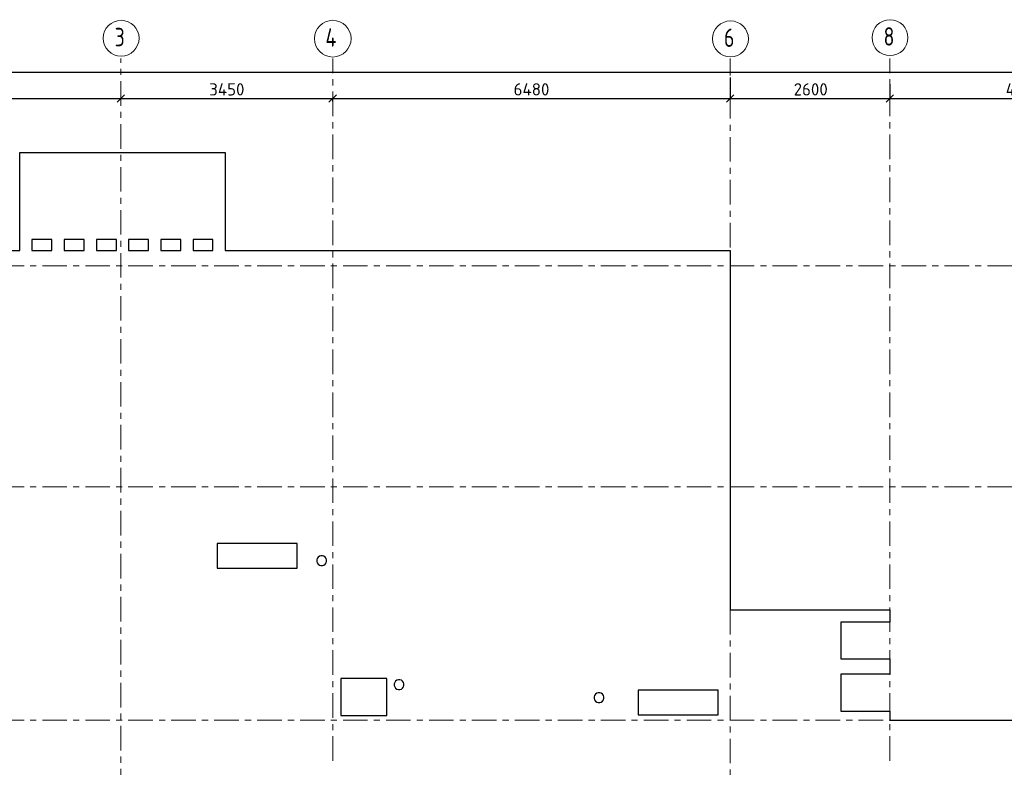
# Model space of a CAD drawing. Header units: metres. Extents: x -38 to 97, y -15 to 21.
# Tile 4 of 205: x 7 to 24, y 8 to 20. Entities that reach past the tile are written whole.
import ezdxf

# ---------------------------------------------------------------- set-up
doc = ezdxf.new("R2010")
doc.units = ezdxf.units.M
doc.header["$PDMODE"] = 65
doc.linetypes.add('______11', pattern=[0.5, 0.4, -0.05, 0, -0.05])
doc.linetypes.add('______5', pattern=[1.1, 0.8, -0.1, 0.1, -0.1])
for name, color, linetype, lineweight in [('XR$1$Осевая линия (1)', 7, '______5', 13), ('XR$1$Размерная линия (1)', 7, 'Continuous', 13), ('XR$5$Перекрытие (1)', 7, 'Continuous', 35)]:
    doc.layers.add(name, color=color, linetype=linetype, lineweight=lineweight)
doc.styles.add('ISOCPEUR', font='txt')
doc.dimstyles.new('DIMSTYLE_3', dxfattribs={"dimtxt": 0.2, "dimasz": 0.2, "dimexe": 0, "dimexo": 0, "dimgap": 0.1, "dimtad": 2, "dimdec": 0, "dimlfac": 1000, "dimrnd": 5, "dimzin": 12, "dimdsep": 46, "dimtxsty": 'ISOCPEUR', "dimblk1": 'ALL_ML_STRICH', "dimblk2": 'ALL_ML_STRICH', "dimsah": 1, "dimcen": 0, "dimclrd": 7, "dimclre": 256, "dimclrt": 7, "dimadec": 0, "dimazin": 0, "dimtfac": 1, "dimtdec": 0, "dimtix": 1, "dimtmove": 2, "dimatfit": 3, "dimfxl": 0, "dimtzin": 0, "dimlwd": 0, "dimlwe": -3, "dimarcsym": 0})

# ---------------------------------------------------------------- blocks, each defined once
blk = doc.blocks.new('ALL_ML_STRICH')
at = {"color": 0, "linetype": 'ByBlock', "lineweight": -2}
for p, q in [((-1, 0), (0.5, 0)), ((-0.3, -0.3), (0.3, 0.3)), ((0, -0.5), (0, 0.5))]:
    blk.add_line(p, q, dxfattribs=at)
blk = doc.blocks.new('*D10')
at = {"layer": 'DEFPOINTS', "color": 7, "linetype": 'Continuous', "lineweight": 13, "transparency": 33554687}
for p in [(0.5, 19.557), (0.5, 19.377), (61.6, 17.12)]:
    blk.add_point(p, dxfattribs=at)
at = {"layer": 'XR$1$Размерная линия (1)', "color": 9, "linetype": 'Continuous', "lineweight": -2, "true_color": 0xc7c7c7, "transparency": 33554687}
for p, q in [((0.5, 19.357), (0.5, 19.557)), ((61.6, 17.14), (61.6, 19.557))]:
    blk.add_line(p, q, dxfattribs=at)
at = {"layer": 'XR$1$Размерная линия (1)', "color": 7, "linetype": 'Continuous', "lineweight": -2, "transparency": 33554687}
blk.add_line((0.5, 19.557), (61.6, 19.557), dxfattribs=at)
at = {"layer": 'XR$1$Размерная линия (1)', "color": 7, "linetype": 'Continuous', "lineweight": 13, "transparency": 33554687, "xscale": 0.2, "yscale": 0.2, "zscale": 0.2, "rotation": 180}
blk.add_blockref('ALL_ML_STRICH', (0.5, 19.557), dxfattribs=at)
at = {"layer": 'XR$1$Размерная линия (1)', "color": 7, "linetype": 'Continuous', "lineweight": 13, "transparency": 33554687, "xscale": 0.2, "yscale": 0.2, "zscale": 0.2}
blk.add_blockref('ALL_ML_STRICH', (61.6, 19.557), dxfattribs=at)
at = {"layer": 'XR$1$Размерная линия (1)', "color": 7, "linetype": 'Continuous', "lineweight": 13, "transparency": 33554687, "insert": (31.1, 19.707), "char_height": 0.2, "width": 1, "attachment_point": 5, "style": 'ISOCPEUR'}
blk.add_mtext('\\A1;{61100}', dxfattribs=at)
blk = doc.blocks.new('*D26')
at = {"layer": 'DEFPOINTS', "color": 7, "linetype": 'Continuous', "lineweight": 13, "transparency": 33554687}
for p in [(4.5, 19.191), (4.5, 19.126), (9.15, 19.126)]:
    blk.add_point(p, dxfattribs=at)
at = {"layer": 'XR$1$Размерная линия (1)', "color": 9, "linetype": 'Continuous', "lineweight": -2, "true_color": 0xc7c7c7, "transparency": 33554687}
for p, q in [((4.5, 19.171), (4.5, 19.126)), ((9.15, 19.126), (9.15, 19.126))]:
    blk.add_line(p, q, dxfattribs=at)
at = {"layer": 'XR$1$Размерная линия (1)', "color": 7, "linetype": 'Continuous', "lineweight": -2, "transparency": 33554687}
blk.add_line((4.5, 19.126), (9.15, 19.126), dxfattribs=at)
at = {"layer": 'XR$1$Размерная линия (1)', "color": 7, "linetype": 'Continuous', "lineweight": 13, "transparency": 33554687, "xscale": 0.2, "yscale": 0.2, "zscale": 0.2, "rotation": 180}
blk.add_blockref('ALL_ML_STRICH', (4.5, 19.126), dxfattribs=at)
at = {"layer": 'XR$1$Размерная линия (1)', "color": 7, "linetype": 'Continuous', "lineweight": 13, "transparency": 33554687, "xscale": 0.2, "yscale": 0.2, "zscale": 0.2}
blk.add_blockref('ALL_ML_STRICH', (9.15, 19.126), dxfattribs=at)
at = {"layer": 'XR$1$Размерная линия (1)', "color": 7, "linetype": 'Continuous', "lineweight": 13, "transparency": 33554687, "insert": (6.825, 19.276), "char_height": 0.2, "width": 0.8, "attachment_point": 5, "style": 'ISOCPEUR'}
blk.add_mtext('\\A1;{4650}', dxfattribs=at)
blk = doc.blocks.new('*D27')
at = {"layer": 'DEFPOINTS', "color": 7, "linetype": 'Continuous', "lineweight": 13, "transparency": 33554687}
for p in [(9.15, 19.126), (9.15, 19.126), (12.6, 19.061)]:
    blk.add_point(p, dxfattribs=at)
at = {"layer": 'XR$1$Размерная линия (1)', "color": 9, "linetype": 'Continuous', "lineweight": -2, "true_color": 0xc7c7c7, "transparency": 33554687}
for p, q in [((9.15, 19.126), (9.15, 19.126)), ((12.6, 19.081), (12.6, 19.126))]:
    blk.add_line(p, q, dxfattribs=at)
at = {"layer": 'XR$1$Размерная линия (1)', "color": 7, "linetype": 'Continuous', "lineweight": -2, "transparency": 33554687}
blk.add_line((9.15, 19.126), (12.6, 19.126), dxfattribs=at)
at = {"layer": 'XR$1$Размерная линия (1)', "color": 7, "linetype": 'Continuous', "lineweight": 13, "transparency": 33554687, "xscale": 0.2, "yscale": 0.2, "zscale": 0.2, "rotation": 180}
blk.add_blockref('ALL_ML_STRICH', (9.15, 19.126), dxfattribs=at)
at = {"layer": 'XR$1$Размерная линия (1)', "color": 7, "linetype": 'Continuous', "lineweight": 13, "transparency": 33554687, "xscale": 0.2, "yscale": 0.2, "zscale": 0.2}
blk.add_blockref('ALL_ML_STRICH', (12.6, 19.126), dxfattribs=at)
at = {"layer": 'XR$1$Размерная линия (1)', "color": 7, "linetype": 'Continuous', "lineweight": 13, "transparency": 33554687, "insert": (10.875, 19.276), "char_height": 0.2, "width": 0.8, "attachment_point": 5, "style": 'ISOCPEUR'}
blk.add_mtext('\\A1;{3450}', dxfattribs=at)
blk = doc.blocks.new('*D28')
at = {"layer": 'DEFPOINTS', "color": 7, "linetype": 'Continuous', "lineweight": 13, "transparency": 33554687}
for p in [(19.08, 19.487), (12.6, 19.126), (12.6, 19.061)]:
    blk.add_point(p, dxfattribs=at)
at = {"layer": 'XR$1$Размерная линия (1)', "color": 9, "linetype": 'Continuous', "lineweight": -2, "true_color": 0xc7c7c7, "transparency": 33554687}
for p, q in [((19.08, 19.467), (19.08, 19.126)), ((12.6, 19.081), (12.6, 19.126))]:
    blk.add_line(p, q, dxfattribs=at)
at = {"layer": 'XR$1$Размерная линия (1)', "color": 7, "linetype": 'Continuous', "lineweight": -2, "transparency": 33554687}
blk.add_line((12.6, 19.126), (19.08, 19.126), dxfattribs=at)
at = {"layer": 'XR$1$Размерная линия (1)', "color": 7, "linetype": 'Continuous', "lineweight": 13, "transparency": 33554687, "xscale": 0.2, "yscale": 0.2, "zscale": 0.2, "rotation": 180}
blk.add_blockref('ALL_ML_STRICH', (12.6, 19.126), dxfattribs=at)
at = {"layer": 'XR$1$Размерная линия (1)', "color": 7, "linetype": 'Continuous', "lineweight": 13, "transparency": 33554687, "xscale": 0.2, "yscale": 0.2, "zscale": 0.2}
blk.add_blockref('ALL_ML_STRICH', (19.08, 19.126), dxfattribs=at)
at = {"layer": 'XR$1$Размерная линия (1)', "color": 7, "linetype": 'Continuous', "lineweight": 13, "transparency": 33554687, "insert": (15.84, 19.276), "char_height": 0.2, "width": 0.8, "attachment_point": 5, "style": 'ISOCPEUR'}
blk.add_mtext('\\A1;{6480}', dxfattribs=at)
blk = doc.blocks.new('*D29')
at = {"layer": 'DEFPOINTS', "color": 7, "linetype": 'Continuous', "lineweight": 13, "transparency": 33554687}
for p in [(19.08, 19.487), (21.68, 19.379), (19.08, 19.126)]:
    blk.add_point(p, dxfattribs=at)
at = {"layer": 'XR$1$Размерная линия (1)', "color": 9, "linetype": 'Continuous', "lineweight": -2, "true_color": 0xc7c7c7, "transparency": 33554687}
for p, q in [((19.08, 19.467), (19.08, 19.126)), ((21.68, 19.359), (21.68, 19.126))]:
    blk.add_line(p, q, dxfattribs=at)
at = {"layer": 'XR$1$Размерная линия (1)', "color": 7, "linetype": 'Continuous', "lineweight": -2, "transparency": 33554687}
blk.add_line((19.08, 19.126), (21.68, 19.126), dxfattribs=at)
at = {"layer": 'XR$1$Размерная линия (1)', "color": 7, "linetype": 'Continuous', "lineweight": 13, "transparency": 33554687, "xscale": 0.2, "yscale": 0.2, "zscale": 0.2, "rotation": 180}
blk.add_blockref('ALL_ML_STRICH', (19.08, 19.126), dxfattribs=at)
at = {"layer": 'XR$1$Размерная линия (1)', "color": 7, "linetype": 'Continuous', "lineweight": 13, "transparency": 33554687, "xscale": 0.2, "yscale": 0.2, "zscale": 0.2}
blk.add_blockref('ALL_ML_STRICH', (21.68, 19.126), dxfattribs=at)
at = {"layer": 'XR$1$Размерная линия (1)', "color": 7, "linetype": 'Continuous', "lineweight": 13, "transparency": 33554687, "insert": (20.39, 19.276), "char_height": 0.2, "width": 0.8, "attachment_point": 5, "style": 'ISOCPEUR'}
blk.add_mtext('\\A1;{2600}', dxfattribs=at)
blk = doc.blocks.new('*D30')
at = {"layer": 'DEFPOINTS', "color": 7, "linetype": 'Continuous', "lineweight": 13, "transparency": 33554687}
for p in [(21.68, 19.379), (26.03, 19.379), (21.68, 19.126)]:
    blk.add_point(p, dxfattribs=at)
at = {"layer": 'XR$1$Размерная линия (1)', "color": 9, "linetype": 'Continuous', "lineweight": -2, "true_color": 0xc7c7c7, "transparency": 33554687}
for p, q in [((21.68, 19.359), (21.68, 19.126)), ((26.03, 19.359), (26.03, 19.126))]:
    blk.add_line(p, q, dxfattribs=at)
at = {"layer": 'XR$1$Размерная линия (1)', "color": 7, "linetype": 'Continuous', "lineweight": -2, "transparency": 33554687}
blk.add_line((21.68, 19.126), (26.03, 19.126), dxfattribs=at)
at = {"layer": 'XR$1$Размерная линия (1)', "color": 7, "linetype": 'Continuous', "lineweight": 13, "transparency": 33554687, "xscale": 0.2, "yscale": 0.2, "zscale": 0.2, "rotation": 180}
blk.add_blockref('ALL_ML_STRICH', (21.68, 19.126), dxfattribs=at)
at = {"layer": 'XR$1$Размерная линия (1)', "color": 7, "linetype": 'Continuous', "lineweight": 13, "transparency": 33554687, "xscale": 0.2, "yscale": 0.2, "zscale": 0.2}
blk.add_blockref('ALL_ML_STRICH', (26.03, 19.126), dxfattribs=at)
at = {"layer": 'XR$1$Размерная линия (1)', "color": 7, "linetype": 'Continuous', "lineweight": 13, "transparency": 33554687, "insert": (23.855, 19.276), "char_height": 0.2, "width": 0.8, "attachment_point": 5, "style": 'ISOCPEUR'}
blk.add_mtext('\\A1;{4350}', dxfattribs=at)

msp = doc.modelspace()

# ---------------------------------------------------------------- linework, layer by layer
at = {"layer": 'XR$1$Осевая линия (1)', "color": 253, "linetype": '______11', "lineweight": 13, "true_color": 0xa0a0a0, "transparency": 33554687}
for p, q in [((9.15, -3.39), (9.15, 19.78)), ((12.6, 8.34), (12.6, 19.78)), ((19.08, 7.6), (19.08, 19.78)), ((21.68, 8.34), (21.68, 19.78)), ((-2.63, 16.4), (62.6, 16.4)), ((-2.63, 12.8), (62.6, 12.8)), ((-2.63, 9), (62.6, 9))]:
    msp.add_line(p, q, dxfattribs=at)
at = {"layer": 'XR$1$Осевая линия (1)', "color": 7, "linetype": 'Continuous', "lineweight": 13, "transparency": 33554687}
for centre, radius in [((9.1524, 20.1081), 0.2924), ((12.6013, 20.1017), 0.2988), ((19.0824, 20.0981), 0.2924), ((21.6824, 20.1181), 0.2924)]:
    msp.add_circle(centre, radius, dxfattribs=at)
at = {"layer": 'XR$5$Перекрытие (1)', "color": 7, "linetype": 'Continuous', "lineweight": 25, "transparency": 33554687}
for p, q in [((7.4996, 16.8302), (7.4996, 18.2502)), ((7.4996, 18.2502), (10.8496, 18.2502)), ((10.8496, 18.2502), (10.8496, 16.8302)), ((7.4996, 16.6502), (7.4996, 16.8302)), ((7.6996, 16.8302), (7.6996, 16.6502)), ((8.0246, 16.8302), (7.6996, 16.8302)), ((8.0246, 16.6502), (8.0246, 16.8302)), ((8.5496, 16.8302), (8.2246, 16.8302)), ((8.2246, 16.8302), (8.2246, 16.6502)), ((8.5496, 16.6502), (8.5496, 16.8302)), ((8.7496, 16.8302), (8.7496, 16.6502)), ((9.0746, 16.8302), (8.7496, 16.8302)), ((9.0746, 16.6502), (9.0746, 16.8302)), ((9.5996, 16.8302), (9.2746, 16.8302)), ((9.2746, 16.8302), (9.2746, 16.6502)), ((9.5996, 16.6502), (9.5996, 16.8302)), ((10.1246, 16.8302), (9.7996, 16.8302)), ((9.7996, 16.8302), (9.7996, 16.6502)), ((10.1246, 16.6502), (10.1246, 16.8302)), ((10.3246, 16.8302), (10.3246, 16.6502)), ((10.6496, 16.8302), (10.3246, 16.8302)), ((10.6496, 16.6502), (10.6496, 16.8302)), ((10.8496, 16.8302), (10.8496, 16.6502)), ((0.25, 16.6502), (7.4996, 16.6502)), ((7.6996, 16.6502), (8.0246, 16.6502)), ((8.2246, 16.6502), (8.5496, 16.6502)), ((8.7496, 16.6502), (9.0746, 16.6502)), ((9.2746, 16.6502), (9.5996, 16.6502)), ((9.7996, 16.6502), (10.1246, 16.6502)), ((10.3246, 16.6502), (10.6496, 16.6502)), ((10.8496, 16.6502), (19.08, 16.6502)), ((19.08, 16.6502), (19.08, 10.8003)), ((12.0194, 11.8802), (10.7194, 11.88)), ((10.7194, 11.88), (10.7194, 11.48)), ((12.0194, 11.4802), (12.0194, 11.8802)), ((12.3481, 11.6369), (12.3403, 11.6129)), ((12.3403, 11.6129), (12.3403, 11.5876)), ((12.3403, 11.5876), (12.3481, 11.5636)), ((12.363, 11.6573), (12.3481, 11.6369)), ((12.3481, 11.5636), (12.363, 11.5432)), ((12.3834, 11.6721), (12.363, 11.6573)), ((12.4074, 11.6799), (12.3834, 11.6721)), ((12.4326, 11.6799), (12.4074, 11.6799)), ((12.4566, 11.6721), (12.4326, 11.6799)), ((12.477, 11.6573), (12.4566, 11.6721)), ((12.4919, 11.6369), (12.477, 11.6573)), ((12.477, 11.5432), (12.4919, 11.5636)), ((12.4997, 11.6129), (12.4919, 11.6369)), ((12.4919, 11.5636), (12.4997, 11.5876)), ((12.4997, 11.5876), (12.4997, 11.6129)), ((10.7194, 11.48), (12.0194, 11.4802)), ((12.363, 11.5432), (12.3834, 11.5284)), ((12.3834, 11.5284), (12.4074, 11.5206)), ((12.4074, 11.5206), (12.4326, 11.5206)), ((12.4326, 11.5206), (12.4566, 11.5284)), ((12.4566, 11.5284), (12.477, 11.5432)), ((19.08, 10.8003), (21.68, 10.8003)), ((21.68, 10.8003), (21.68, 10.6003)), ((20.88, 10.6003), (20.88, 10.0003)), ((21.68, 10.6003), (20.88, 10.6003)), ((20.88, 10.0003), (21.68, 10.0003)), ((21.68, 10.0003), (21.68, 9.7503)), ((13.4825, 9.6802), (12.7325, 9.6801)), ((12.7325, 9.6801), (12.7326, 9.0801)), ((13.4826, 9.0802), (13.4825, 9.6802)), ((13.6256, 9.6373), (13.6107, 9.6169)), ((13.646, 9.6521), (13.6256, 9.6373)), ((13.67, 9.6599), (13.646, 9.6521)), ((13.6952, 9.6599), (13.67, 9.6599)), ((13.7192, 9.6521), (13.6952, 9.6599)), ((13.7396, 9.6373), (13.7192, 9.6521)), ((13.7545, 9.6169), (13.7396, 9.6373)), ((20.88, 9.7503), (20.88, 9.1503)), ((21.68, 9.7503), (20.88, 9.7503)), ((13.6107, 9.6169), (13.6029, 9.5929)), ((13.6029, 9.5929), (13.6029, 9.5676)), ((13.6029, 9.5676), (13.6107, 9.5436)), ((13.6107, 9.5436), (13.6256, 9.5232)), ((13.6256, 9.5232), (13.646, 9.5084)), ((13.646, 9.5084), (13.67, 9.5006)), ((13.67, 9.5006), (13.6952, 9.5006)), ((13.6952, 9.5006), (13.7192, 9.5084)), ((13.7192, 9.5084), (13.7396, 9.5232)), ((13.7396, 9.5232), (13.7545, 9.5436)), ((13.7623, 9.5929), (13.7545, 9.6169)), ((13.7545, 9.5436), (13.7623, 9.5676)), ((13.7623, 9.5676), (13.7623, 9.5929)), ((18.88, 9.4902), (17.58, 9.49)), ((17.58, 9.49), (17.5801, 9.09)), ((18.8801, 9.0902), (18.88, 9.4902)), ((16.8681, 9.4069), (16.8603, 9.3829)), ((16.8603, 9.3829), (16.8603, 9.3576)), ((16.8603, 9.3576), (16.8681, 9.3336)), ((16.883, 9.4273), (16.8681, 9.4069)), ((16.8681, 9.3336), (16.883, 9.3132)), ((16.9034, 9.4421), (16.883, 9.4273)), ((16.883, 9.3132), (16.9034, 9.2984)), ((16.9274, 9.4499), (16.9034, 9.4421)), ((16.9526, 9.4499), (16.9274, 9.4499)), ((16.9766, 9.4421), (16.9526, 9.4499)), ((16.997, 9.4273), (16.9766, 9.4421)), ((16.9766, 9.2984), (16.997, 9.3132)), ((17.0119, 9.4069), (16.997, 9.4273)), ((16.997, 9.3132), (17.0119, 9.3336)), ((17.0197, 9.3829), (17.0119, 9.4069)), ((17.0119, 9.3336), (17.0197, 9.3576)), ((17.0197, 9.3576), (17.0197, 9.3829)), ((16.9034, 9.2984), (16.9274, 9.2906)), ((16.9274, 9.2906), (16.9526, 9.2906)), ((16.9526, 9.2906), (16.9766, 9.2984)), ((20.88, 9.1503), (21.68, 9.1503)), ((21.68, 9.1503), (21.68, 9.0002)), ((12.7326, 9.0801), (13.4826, 9.0802)), ((17.5801, 9.09), (18.8801, 9.0902)), ((21.68, 9.0002), (26.03, 9.0002))]:
    msp.add_line(p, q, dxfattribs=at)

# ---------------------------------------------------------------- texts
at = {"layer": 'XR$1$Осевая линия (1)', "color": 7, "linetype": 'Continuous', "lineweight": 13, "transparency": 33554687, "char_height": 0.3, "attachment_point": 7, "style": 'ISOCPEUR'}
for s, insert, width in [('\\W0.78;3', (9.0474, 19.9776), 0.326407), ('\\W0.80;4', (12.4813, 19.9712), 0.359833), ('\\W0.78;6', (18.9774, 19.9676), 0.326407), ('\\W0.78;8', (21.5774, 19.9876), 0.326407)]:
    msp.add_mtext(s, dxfattribs=dict(at, insert=insert, width=width))

# ---------------------------------------------------------------- dimensions: what is measured, and where the dimension line sits
at = {"layer": 'XR$1$Размерная линия (1)', "color": 7, "linetype": 'Continuous', "lineweight": 13, "transparency": 33554687}
for base, p1, p2, picture, middle in [((61.6, 19.5574), (0.5, 19.3568), (61.6, 17.1397), '*D10', (31.1, 19.7074)), ((19.08, 19.1261), (12.6, 19.0812), (19.08, 19.4674), '*D28', (15.84, 19.2761)), ((21.68, 19.1261), (19.08, 19.4674), (21.68, 19.359), '*D29', (20.39, 19.2761)), ((9.15, 19.1261), (4.5, 19.1712), (9.15, 19.1261), '*D26', (6.825, 19.2761)), ((12.6, 19.1261), (9.15, 19.1261), (12.6, 19.0812), '*D27', (10.875, 19.2761)), ((26.03, 19.1261), (21.68, 19.359), (26.03, 19.359), '*D30', (23.855, 19.2761))]:
    dim = msp.add_linear_dim(base=base, p1=p1, p2=p2, dimstyle='DIMSTYLE_3', override={"dimpost": '<>', "dimclrd": 7, "dimclre": 9, "dimclrt": 7, "dimlwd": 0, "dimlwe": 65533}, dxfattribs=at)
    dim.commit()
    dim.dimension.update_dxf_attribs({"geometry": picture, "text_midpoint": middle, "dimtype": 160})

doc.saveas('drawing.dxf')
